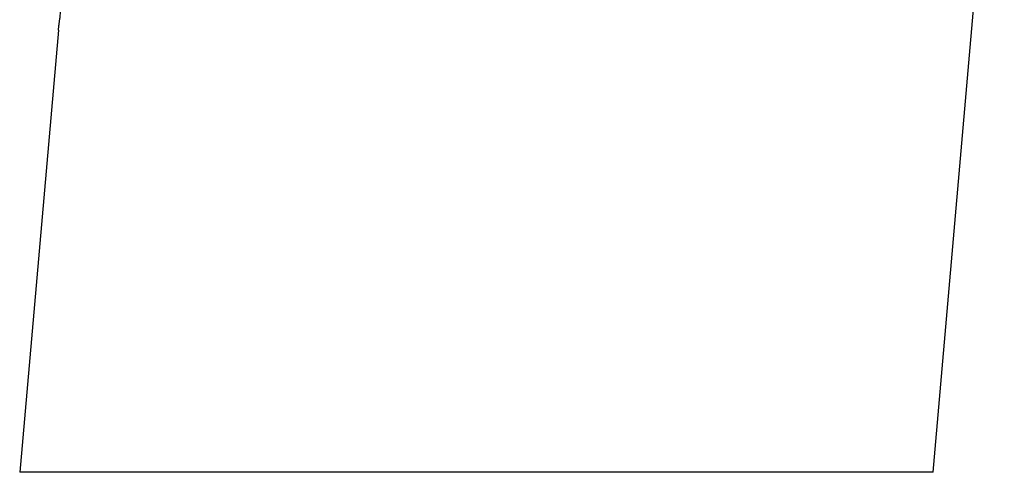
# Model space of a CAD drawing. Header units: millimetres. Extents: x 8 to 761, y 12 to 733.
# Tile 92 of 99: x 624 to 675, y 543 to 566. Entities that reach past the tile are written whole.
import ezdxf

# ---------------------------------------------------------------- set-up
doc = ezdxf.new("R2010")
doc.units = ezdxf.units.MM

msp = doc.modelspace()

# ---------------------------------------------------------------- linework, layer by layer
at = {"color": 7, "linetype": 'Continuous', "lineweight": 30}
for p, q in [((671.53, 542.993), (675.213, 585.095)), ((626.333, 565.822), (624.335, 542.993)), ((671.53, 542.993), (624.335, 542.993))]:
    msp.add_line(p, q, dxfattribs=at)
msp.add_open_spline([(626.333, 565.822), (626.333, 565.822), (626.333, 565.822), (626.334, 565.833), (626.337, 565.853), (626.34, 565.878), (626.344, 565.905), (626.348, 565.94), (626.355, 565.992), (626.365, 566.066), (626.375, 566.149), (626.387, 566.238), (626.399, 566.332), (626.412, 566.432), (626.426, 566.544), (626.441, 566.668), (626.458, 566.806), (626.475, 566.948), (626.493, 567.094), (626.511, 567.244), (626.529, 567.397), (626.547, 567.553), (626.569, 567.745), (626.595, 567.974), (626.625, 568.242), (626.654, 568.513), (626.685, 568.805), (626.717, 569.119), (626.751, 569.455), (626.781, 569.764), (626.808, 570.047), (626.834, 570.331), (626.863, 570.643), (626.893, 570.982), (626.919, 571.294), (626.943, 571.581), (626.967, 571.876), (626.993, 572.202), (627.02, 572.56), (627.042, 572.86), (627.061, 573.118), (627.076, 573.336), (627.092, 573.567), (627.108, 573.798), (627.123, 574.028), (627.138, 574.257), (627.152, 574.485), (627.166, 574.712), (627.178, 574.922), (627.191, 575.13), (627.2, 575.299), (627.208, 575.443), (627.214, 575.549), (627.22, 575.654), (627.226, 575.756), (627.231, 575.856), (627.236, 575.945), (627.24, 576.022), (627.243, 576.09), (627.247, 576.154), (627.25, 576.221), (627.253, 576.276), (627.255, 576.321), (627.257, 576.352), (627.258, 576.379), (627.259, 576.401), (627.26, 576.417), (627.261, 576.427), (627.261, 576.428), (627.261, 576.428)], degree=3, knots=[0, 0, 0, 0, 0.005809, 0.013501, 0.02145, 0.0294, 0.034672, 0.03996, 0.050729, 0.061593, 0.072636, 0.083218, 0.093881, 0.104578, 0.115342, 0.128517, 0.141753, 0.155018, 0.168441, 0.181883, 0.195463, 0.209057, 0.222676, 0.245184, 0.267761, 0.290367, 0.313031, 0.340427, 0.367885, 0.395373, 0.41607, 0.436778, 0.464516, 0.491964, 0.519118, 0.540427, 0.561744, 0.590833, 0.619948, 0.649113, 0.664439, 0.683616, 0.702802, 0.721991, 0.741192, 0.760552, 0.77993, 0.799534, 0.819164, 0.834989, 0.854966, 0.864986, 0.875005, 0.885113, 0.89522, 0.905399, 0.915577, 0.923389, 0.931201, 0.939096, 0.946991, 0.957669, 0.963652, 0.969635, 0.97573, 0.981825, 0.988115, 0.994404, 1, 1, 1, 1], dxfattribs=at)

doc.saveas('drawing.dxf')
